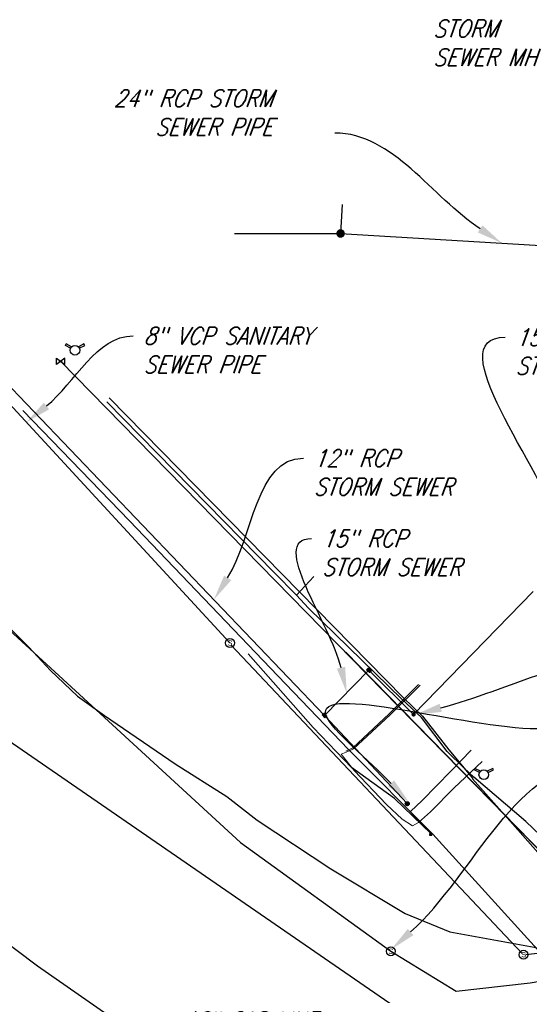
# Model space of a CAD drawing. Extents: x 1590644 to 1645661, y 573566 to 576593.
# Tile 13 of 18: x 1609717 to 1610013, y 575991 to 576563. Entities that reach past the tile are written whole.
import ezdxf
from ezdxf import colors
from ezdxf.entities.mleader import LeaderData, LeaderLine
from ezdxf.enums import TextEntityAlignment as Align
from ezdxf.lldxf.tags import DXFTag
from ezdxf.math import Vec2, Vec3

# ---------------------------------------------------------------- set-up
doc = ezdxf.new("R2010")
doc.units = 0
doc.header["$MEASUREMENT"] = 0
for name, color, linetype in [('000ELECTRIC', 12, 'ELEC_LINE_UE'), ('C-ANNO-LABL', 15, 'Continuous'), ('C-UTIL-STRM-SD-CB', 22, 'Continuous'), ('STM MH', 1, 'Continuous'), ('V-NODE-STORM-SYM', 7, 'Continuous'), ('V-NODE-TEL-SYM-COMM', 80, 'Continuous'), ('V-NODE-WATER-SYM', 23, 'Continuous')]:
    doc.layers.add(name, color=color, linetype=linetype)
for name, color, linetype, true_color in [('1-GIS-SMVCONDTG- STORM PIPES', 7, 'STORM EX', 0x007f3f), ('1-GIS-SMVSTRUCG-STORM MH', 7, 'Continuous', 0x007f3f), ('1-GIS-SWNETG-SEWER PIPES', 7, 'SAN EX', 0x7f5f3f), ('1-GIS-SWNETMHG-SEWER MH', 7, 'Continuous', 0x7f5f3f), ('ABANDON PIPE', 7, 'SAN EX', 0x7f5f3f), ('C-UTIL-0 GAS-PLAN-N', 7, 'GAS EX', 0xcbad15), ('STM STRUCT', 7, 'STORM_LINE', 0x007f3f), ('V-COMM-CATV', 7, 'CTV', 0x994c00), ('V-COMM-UT', 7, 'TELEPHONE', 0xffbf7f), ('V-POWR-OVHD', 7, 'ELEC OHE', 0xcc0000), ('V-POWR-UNDR', 7, 'ELEC_LINE_UE', 0xcc0000), ('V-WATR-LEGEND', 7, 'WATER', 0x6699cc), ('V-WATR-VALV', 7, 'Continuous', 0x004c99), ('WATER MAIN', 7, 'WATER_LINE', 0x6699cc)]:
    doc.layers.add(name, color=color, linetype=linetype, true_color=true_color)
doc.styles.add('Arial', font='arial.ttf', dxfattribs={"height": 1})
doc.styles.add('CI-EX', font='romans.shx', dxfattribs={"width": 0.85, "oblique": 20, "height": 0.1})
doc.styles.add('RomanS', font='romans.shx', dxfattribs={"height": 1})
doc.styles.get("Standard").update_dxf_attribs({"font": 'arial.ttf'})
doc.linetypes.add('CTV', pattern='A,1,-0.12,["CTV",Standard,S=0.06,R=0,X=-0.06,Y=-0.03],-0.15', length=1.27)
doc.linetypes.add('ELEC OHE', pattern='A,1,-0.12,["OHE",Standard,S=0.06,R=0,X=-0.06,Y=-0.03],-0.15', length=1.27)
doc.linetypes.add('ELEC_LINE_UE', pattern='A,0.5,-0.2,["UE",Standard,S=0.075,R=0,X=-0.1,Y=-0.05],-0.25', length=0.95)
tags = doc.linetypes.add('GAS EX', pattern='A,0.13,-0.075,0.13,-0.075,0.13,-0.075,0.13,-0.075,["EX G",RomanS,S=0.08,R=0,X=0,Y=-0.04],-0.3625', length=1.1825).pattern_tags.tags
tags[18] = DXFTag(74, 10)
tags = doc.linetypes.add('SAN EX', pattern='A,0.13,-0.075,0.13,-0.075,0.13,-0.075,0.13,-0.0475,["EX SS",RomanS,S=0.08,R=0,X=0,Y=-0.04],-0.425', length=1.2175).pattern_tags.tags
tags[18] = DXFTag(74, 10)
tags = doc.linetypes.add('STORM EX', pattern='A,0.13,-0.075,0.13,-0.075,0.13,-0.075,0.13,-0.0475,["EX SD",RomanS,S=0.08,R=0,X=0,Y=-0.04],-0.425', length=1.2175).pattern_tags.tags
tags[18] = DXFTag(74, 10)
doc.linetypes.add('STORM_LINE', pattern='A,0.5,-0.2,["SS",Standard,S=0.1,R=0,X=-0.1,Y=-0.05],-0.25', length=0.95)
doc.linetypes.add('TELEPHONE', pattern='A,1,-0.1,["T",Standard,S=0.06,R=0,X=-0.05,Y=-0.03],-0.05', length=1.15)
tags = doc.linetypes.add('WATER', pattern='A,0.8,-0.05,["W",Arial,S=0.1,R=0,X=0,Y=-0.05],-0.18', length=1.03).pattern_tags.tags
tags[6] = DXFTag(74, 10)
tags = doc.linetypes.add('WATER EX', pattern='A,0.13,-0.075,0.13,-0.075,0.13,-0.075,0.13,-0.035,["EX W",RomanS,S=0.08,R=0,X=0,Y=-0.04],-0.3625', length=1.1425).pattern_tags.tags
tags[18] = DXFTag(74, 10)
doc.linetypes.add('WATER_LINE', pattern='A,12.7,-5.08,["W",Standard,S=2.54,R=0,X=-2.54,Y=-1.27],-6.35', length=24.13)

# ---------------------------------------------------------------- blocks, each defined once
blk = doc.blocks.new('SSMH')
blk.add_circle((0, 0), 0.0636)
blk.add_text('S', height=0.0763).set_placement((0, -0.038), align=Align.CENTER)
blk = doc.blocks.new('STMH-N')
at = {"layer": '1-GIS-SWNETMHG-SEWER MH'}
h = blk.add_hatch(color=256, dxfattribs=at)
h.dxf.hatch_style = 1
edge = h.paths.add_edge_path()
edge.add_arc((0, 0), 0.5, 0, 360)
blk = doc.blocks.new('TEL')
for p, q in [((-0.06, 0.06), (0.06, 0.06)), ((-0.06, -0.06), (-0.06, 0.06)), ((0.06, -0.06), (0.06, 0.06)), ((0.06, -0.06), (-0.06, -0.06))]:
    blk.add_line(p, q)
blk.add_text('T', height=0.09).set_placement((0, 0), align=Align.MIDDLE)
blk = doc.blocks.new('*X183')
for p, q in [((12.49, 9.84), (12.49, 9.9)), ((12.5, 9.84), (12.5, 9.9)), ((12.51, 9.84), (12.51, 9.9)), ((12.52, 9.84), (12.52, 9.9)), ((12.53, 9.84), (12.53, 9.9)), ((12.54, 9.84), (12.54, 9.9)), ((12.55, 9.84), (12.55, 9.9)), ((12.56, 9.84), (12.56, 9.9)), ((12.56, 9.84), (12.56, 9.9)), ((12.57, 9.84), (12.57, 9.9)), ((12.58, 9.84), (12.58, 9.9)), ((12.59, 9.84), (12.59, 9.9)), ((12.6, 9.84), (12.6, 9.9)), ((12.61, 9.84), (12.61, 9.9)), ((12.62, 9.84), (12.62, 9.9)), ((12.63, 9.84), (12.63, 9.9)), ((12.63, 9.84), (12.63, 9.9)), ((12.64, 9.84), (12.64, 9.9))]:
    blk.add_line(p, q)
blk = doc.blocks.new('x-cb')
blk.add_line((-0.08, -0.07), (0.08, -0.07))
at = {"layer": 'C-UTIL-STRM-SD-CB'}
for p, q in [((-0.08, 0.03), (-0.08, -0.07)), ((0.08, 0.03), (-0.08, 0.03)), ((-0.08, 0), (0.08, 0)), ((0.08, -0.07), (0.08, 0.03))]:
    blk.add_line(p, q, dxfattribs=at)
blk.add_blockref('*X183', (-12.57, -9.9), dxfattribs=at)
blk = doc.blocks.new('X-hyd')
for p, q in [((-0.57, 1.1), (-0.47, 1.31)), ((0.2, 0.71), (-0.57, 1.1)), ((0.34, 0.9), (-0.47, 1.31)), ((2.13, 1.31), (1.32, 0.9)), ((1.46, 0.71), (2.24, 1.1)), ((2.24, 1.1), (2.13, 1.31))]:
    blk.add_line(p, q)
blk.add_circle((0.83, 0.4), 0.703)
blk = doc.blocks.new('X-gv')
for p, q in [((-0.06, -0.046), (-0.06, 0.046)), ((-0.06, 0.046), (0.06, -0.046)), ((0.06, 0.046), (-0.06, -0.046)), ((0.06, -0.046), (0.06, 0.046))]:
    blk.add_line(p, q)

msp = doc.modelspace()

# ---------------------------------------------------------------- hatches: boundary and pattern name
at = {"layer": 'STM MH'}
h = msp.add_hatch(color=256, dxfattribs=at)
h.dxf.hatch_style = 1
h.paths.add_polyline_path([(1609944.85, 576159.59, 1), (1609947.39, 576159.59, 1)])

# ---------------------------------------------------------------- linework, layer by layer
at = {"layer": '000ELECTRIC'}
for p, q in [((1609887.71, 576152.05), (1609849.89, 576194.83)), ((1609909.96, 576128.79), (1609887.71, 576152.05)), ((1609935.07, 576110.68), (1609909.96, 576128.79)), ((1609956.37, 576090.2), (1609935.07, 576110.68))]:
    msp.add_line(p, q, dxfattribs=at)
at = {"layer": '1-GIS-SMVCONDTG- STORM PIPES'}
for p, q in [((1609904.49, 576455.97), (1609903.66, 576439.18)), ((1609841.93, 576439.25), (1609903.66, 576439.18)), ((1609903.66, 576439.18), (1610109.75, 576426.89)), ((1609683.18, 576379.65), (1609894.36, 576158.96)), ((1609946.14, 576159.55), (1610015.59, 576231.04)), ((1609894.36, 576158.96), (1609920.09, 576185.24)), ((1609920.09, 576185.24), (1609946.14, 576159.55)), ((1609942.38, 576107.76), (1609894.36, 576158.96))]:
    msp.add_line(p, q, dxfattribs=at)
at = {"layer": '1-GIS-SMVCONDTG- STORM PIPES', "flags": 128}
msp.add_lwpolyline([(1609355.03, 576309.13), (1609540.53, 576154.12), (1609727.35, 576013.35), (1610011.72, 575815.38)], dxfattribs=at)
at = {"layer": '1-GIS-SWNETG-SEWER PIPES'}
for p, q in [((1609839.34, 576201.11), (1609671.43, 576383.15)), ((1610009.23, 576020.62), (1609839.94, 576199.77)), ((1610073.9, 576027.71), (1610011.3, 576019.73))]:
    msp.add_line(p, q, dxfattribs=at)
at = {"layer": '1-GIS-SWNETG-SEWER PIPES', "flags": 128}
for points in [[(1609562, 576345.35), (1609845.49, 576085.21), (1609932.91, 576021.86)], [(1609932.91, 576021.86), (1609970.92, 575998.67), (1610013.98, 576003.53), (1610066.41, 576012.55), (1610198.53, 575879.38)]]:
    msp.add_lwpolyline(points, dxfattribs=at)
at = {"layer": 'ABANDON PIPE'}
msp.add_line((1609611.19, 576212.79), (1610113.78, 575866.82), dxfattribs=at)
at = {"layer": 'C-UTIL-0 GAS-PLAN-N', "flags": 128}
for points in [[(1609769, 576343.63), (1609940.13, 576169.42), (1609951.23, 576158.5), (1609966.58, 576138.95), (1609980.41, 576122.52), (1609980.4, 576122.23), (1610006.75, 576092.54), (1610040.35, 576054.55), (1610071.02, 576018.49), (1610088.84, 575996.95), (1610126.56, 575954.24), (1610148.47, 575927.3), (1610167.22, 575905.38), (1610219.12, 575933.94)], [(1609877.95, 576228.98), (1609888.14, 576239.84)]]:
    msp.add_lwpolyline(points, dxfattribs=at)
at = {"layer": 'STM STRUCT', "ltscale": 10}
for p, q in [((1609918.77, 576185.59), (1609919.86, 576186.69)), ((1609920.46, 576183.91), (1609918.77, 576185.59)), ((1609918.79, 576185.57), (1609919.52, 576186.31)), ((1609918.88, 576185.47), (1609919.62, 576186.21)), ((1609918.98, 576185.38), (1609919.72, 576186.12)), ((1609919.82, 576186.02), (1609919.08, 576185.28)), ((1609919.18, 576185.18), (1609919.91, 576185.92)), ((1609920.01, 576185.83), (1609919.27, 576185.08)), ((1609919.37, 576184.99), (1609920.11, 576185.73)), ((1609919.47, 576184.89), (1609920.21, 576185.63)), ((1609919.51, 576186.33), (1609921.19, 576184.65)), ((1609919.57, 576184.79), (1609920.3, 576185.54)), ((1609919.66, 576184.7), (1609919.57, 576184.79)), ((1609920.4, 576185.44), (1609919.66, 576184.7)), ((1609919.76, 576184.6), (1609920.5, 576185.34)), ((1609919.86, 576184.5), (1609919.76, 576184.6)), ((1609919.86, 576186.69), (1609921.55, 576185.01)), ((1609920.6, 576185.24), (1609919.86, 576184.5)), ((1609919.96, 576184.41), (1609920.69, 576185.15)), ((1609920.05, 576184.31), (1609919.96, 576184.41)), ((1609920.79, 576185.05), (1609920.05, 576184.31)), ((1609920.15, 576184.21), (1609920.89, 576184.95)), ((1609920.99, 576184.86), (1609920.25, 576184.12)), ((1609921.08, 576184.76), (1609920.35, 576184.02)), ((1609920.5, 576185.34), (1609920.4, 576185.44)), ((1609921.18, 576184.66), (1609920.44, 576183.92)), ((1609921.55, 576185.01), (1609920.46, 576183.91)), ((1609920.69, 576185.15), (1609920.6, 576185.24)), ((1609920.89, 576184.95), (1609920.79, 576185.05)), ((1609920.25, 576184.12), (1609920.15, 576184.21)), ((1609892.95, 576159.37), (1609894.12, 576160.39)), ((1609894.53, 576157.58), (1609892.95, 576159.37)), ((1609894.91, 576157.91), (1609893.33, 576159.7)), ((1609893.35, 576159.68), (1609894.13, 576160.38)), ((1609893.44, 576159.58), (1609894.22, 576160.27)), ((1609893.53, 576159.48), (1609894.31, 576160.17)), ((1609894.4, 576160.07), (1609893.62, 576159.38)), ((1609893.62, 576159.38), (1609893.71, 576159.27)), ((1609893.71, 576159.27), (1609894.49, 576159.96)), ((1609894.59, 576159.86), (1609893.8, 576159.17)), ((1609893.8, 576159.17), (1609893.89, 576159.07)), ((1609893.89, 576159.07), (1609894.68, 576159.76)), ((1609894.77, 576159.65), (1609893.98, 576158.96)), ((1609893.98, 576158.96), (1609894.07, 576158.86)), ((1609894.07, 576158.86), (1609894.86, 576159.55)), ((1609894.12, 576160.39), (1609895.69, 576158.6)), ((1609894.95, 576159.45), (1609894.16, 576158.76)), ((1609895.04, 576159.34), (1609894.25, 576158.65)), ((1609894.31, 576160.17), (1609894.4, 576160.07)), ((1609895.13, 576159.24), (1609894.35, 576158.55)), ((1609894.44, 576158.45), (1609895.22, 576159.14)), ((1609894.49, 576159.96), (1609894.59, 576159.86)), ((1609895.31, 576159.04), (1609894.53, 576158.34)), ((1609895.69, 576158.6), (1609894.53, 576157.58)), ((1609894.62, 576158.24), (1609895.4, 576158.93)), ((1609894.68, 576159.76), (1609894.77, 576159.65)), ((1609895.49, 576158.83), (1609894.71, 576158.14)), ((1609895.58, 576158.73), (1609894.8, 576158.04)), ((1609894.86, 576159.55), (1609894.95, 576159.45)), ((1609895.67, 576158.62), (1609894.89, 576157.93)), ((1609941.26, 576107.73), (1609942.42, 576108.86)), ((1609941.31, 576107.35), (1609942.76, 576108.8)), ((1609941.44, 576107.07), (1609943.04, 576108.67)), ((1609941.63, 576106.84), (1609943.26, 576108.48)), ((1609941.84, 576106.68), (1609943.43, 576108.26)), ((1609942.16, 576106.56), (1609943.55, 576107.95)), ((1609942.55, 576106.53), (1609943.57, 576107.56))]:
    msp.add_line(p, q, dxfattribs=at)
msp.add_circle((1609942.42, 576107.69), 1.16, dxfattribs=at)
at = {"layer": 'V-COMM-CATV', "lineweight": 0, "flags": 128}
msp.add_lwpolyline([(1609948.9, 576176.93), (1609931.95, 576159.95), (1609910.81, 576140.15), (1609906.74, 576138.29)], dxfattribs=at)
at = {"layer": 'V-COMM-UT', "lineweight": 0, "flags": 128}
msp.add_lwpolyline([(1609979.67, 576138.72), (1609967.68, 576126.53), (1609951.02, 576109.5), (1609944.28, 576103.22), (1609947.62, 576098.65), (1609955.36, 576091.15), (1609956.09, 576089.73)], dxfattribs=at)
at = {"layer": 'V-POWR-UNDR', "lineweight": 0, "ltscale": 0.5, "flags": 128}
msp.add_lwpolyline([(1609949.98, 576176.66), (1609932.51, 576159.4), (1609911.1, 576139.54), (1609907.95, 576137.99), (1609904, 576136.53), (1609911.57, 576126.97), (1609930.3, 576107.12), (1609939.39, 576098.61), (1609945.51, 576094.9), (1609948.96, 576096.72), (1609956.02, 576102.97), (1609969.64, 576116.86), (1609985.97, 576132.25)], dxfattribs=at)
at = {"layer": 'V-POWR-UNDR', "linetype": 'ELEC_LINE_UE', "lineweight": -3, "ltscale": 0.5}
msp.add_polyline3d([(1609956.38, 576090.2, 19.29), (1609935.06, 576110.68, 18.2), (1609909.97, 576128.8, 18.04), (1609887.7, 576152.04, 17.98), (1609849.89, 576194.83, 18.36)], dxfattribs=at)
at = {"layer": 'WATER MAIN', "linetype": 'WATER EX', "flags": 128}
msp.add_lwpolyline([(1609906.49, 576195.9), (1610139.06, 575958.07), (1610231.39, 576010.79), (1610272.92, 576030.94), (1610337.68, 576054.95), (1610433.73, 576085.73), (1610451.46, 576035.33), (1610443.76, 576032.61), (1610517.15, 575750.68), (1610543.63, 575736.59)], dxfattribs=at)

# ---------------------------------------------------------------- block references
at = {"layer": '1-GIS-SMVSTRUCG-STORM MH', "xscale": 5, "yscale": 5, "zscale": 5}
msp.add_blockref('STMH-N', (1609903.66, 576439.18), dxfattribs=at)
at = {"layer": '1-GIS-SWNETG-SEWER PIPES', "xscale": 40, "yscale": 40, "zscale": 40}
for p in [(1609932.91, 576021.86), (1610010.07, 576019.91)]:
    msp.add_blockref('SSMH', p, dxfattribs=at)
at = {"layer": '1-GIS-SWNETMHG-SEWER MH', "xscale": 40, "yscale": 40, "zscale": 40}
msp.add_blockref('SSMH', (1609839.34, 576201.11), dxfattribs=at)
at = {"layer": 'V-NODE-STORM-SYM', "xscale": 1.012628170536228, "yscale": 1.012628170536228, "zscale": 1.012628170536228}
msp.add_blockref('x-cb', (1609942.36, 576107.72, 18.17), dxfattribs=at)
at = {"layer": 'V-NODE-TEL-SYM-COMM', "xscale": 10, "yscale": 10}
msp.add_blockref('TEL', (1609956.09, 576089.73), dxfattribs=at)
at = {"layer": 'V-NODE-WATER-SYM'}
for name, p, xscale, yscale, zscale in [('X-hyd', (1609745.87, 576369.72), 4, 4, 4), ('X-gv', (1609740.86, 576364.93), 10, 10, 10), ('X-hyd', (1609983.63, 576122.94), 4, 4, 4)]:
    msp.add_blockref(name, p, dxfattribs=dict(at, xscale=xscale, yscale=yscale, zscale=zscale))
at = {"layer": 'V-WATR-VALV', "xscale": 40, "yscale": 40}
msp.add_blockref('X-gv', (1609740.86, 576364.93), dxfattribs=at)

# ---------------------------------------------------------------- leaders
at = {"layer": 'C-ANNO-LABL'}
ml = msp.add_multileader_mtext('Standard', dxfattribs=at)
ml.set_content('STORM\\PSEWER MH', color=256, style='CI-EX')
ml.set_leader_properties()
ml.build(insert=Vec2(0, 0))
ml.multileader.update_dxf_attribs({"leader_type": 2, "text_right_attachment_type": 3, "dogleg_length": 0.36, "arrow_head_size": 15, "scale": 100})
ctx = ml.context
ctx.base_point, ctx.scale, ctx.char_height, ctx.arrow_head_size, ctx.landing_gap_size, ctx.plane_origin = Vec3(1609951.5, 576558.3), 100, 10, 15, 6, Vec3(1609980.03, 576810.25)
ctx.right_attachment = 3
notes = []
notes.append((ctx, [(1, (1, 1, 0), (1610086.66, 576540.33), (-1, 0), 36, [(1, [(1610108.3, 576428.76)], 0, [])])]))
ctx.mtext.insert, ctx.mtext.flow_direction = Vec3(1609957.5, 576563.3), 5
ml = msp.add_multileader_mtext('Standard', dxfattribs=at)
ml.set_content('24" RCP STORM\\PSEWER PIPE', color=256, style='CI-EX')
ml.set_leader_properties()
ml.build(insert=Vec2(0, 0))
ml.multileader.update_dxf_attribs({"leader_type": 2, "text_right_attachment_type": 3, "dogleg_length": 0.36, "arrow_head_size": 15, "scale": 100})
ctx = ml.context
ctx.base_point, ctx.scale, ctx.char_height, ctx.arrow_head_size, ctx.landing_gap_size, ctx.plane_origin = Vec3(1609751.38, 576517.76), 100, 10, 15, 6, Vec3(1609869.46, 576750.75)
ctx.right_attachment, ctx.text_align_type = 3, 2
notes.append((ctx, [(1, (1, 1, 0), (1609936.34, 576497.59), (-1, 0), 36, [(0, [(1609997.36, 576433.6)], 0, [])])]))
ctx.mtext.insert, ctx.mtext.alignment, ctx.mtext.flow_direction = Vec3(1609864.24, 576522.76), 3, 5
ml = msp.add_multileader_mtext('Standard', dxfattribs=at)
ml.set_content('8" VCP SANITARY\\PSEWER PIPE', color=256, style='CI-EX')
ml.set_leader_properties()
ml.build(insert=Vec2(0, 0))
ml.multileader.update_dxf_attribs({"leader_type": 2, "text_right_attachment_type": 3, "dogleg_length": 0.36, "arrow_head_size": 15, "scale": 100})
ctx = ml.context
ctx.base_point, ctx.scale, ctx.char_height, ctx.arrow_head_size, ctx.landing_gap_size, ctx.plane_origin = Vec3(1609783.04, 576379.66), 100, 10, 15, 6, Vec3(1609635.82, 576290.92)
ctx.right_attachment = 3
notes.append((ctx, [(0, (1, 1, 0), (1609747.04, 576379.66), (1, 0), 36, [(0, [(1609720.95, 576329.46)], 0, [])])]))
ctx.mtext.insert, ctx.mtext.flow_direction = Vec3(1609789.04, 576384.66), 5
ml = msp.add_multileader_mtext('Standard', dxfattribs=at)
ml.set_content('15" RCP\\PSTORM SEWER', color=256, style='CI-EX')
ml.set_leader_properties()
ml.build(insert=Vec2(0, 0))
ml.multileader.update_dxf_attribs({"leader_type": 2, "text_right_attachment_type": 3, "dogleg_length": 0.36, "arrow_head_size": 15, "scale": 100})
ctx = ml.context
ctx.base_point, ctx.scale, ctx.char_height, ctx.arrow_head_size, ctx.landing_gap_size, ctx.plane_origin = Vec3(1609999.41, 576378.86), 100, 10, 15, 6, Vec3(1609980.99, 576360.9)
ctx.right_attachment = 3
notes.append((ctx, [(0, (1, 1, 0), (1609963.41, 576378.86), (1, 0), 36, [(0, [(1610036.38, 576250.69)], 0, [])])]))
ctx.mtext.insert, ctx.mtext.flow_direction = Vec3(1610005.41, 576383.86), 5
ml = msp.add_multileader_mtext('Standard', dxfattribs=at)
ml.set_content('12" RCP\\PSTORM SEWER', color=256, style='CI-EX')
ml.set_leader_properties()
ml.build(insert=Vec2(0, 0))
ml.multileader.update_dxf_attribs({"leader_type": 2, "text_right_attachment_type": 3, "dogleg_length": 0.36, "arrow_head_size": 15, "scale": 100})
ctx = ml.context
ctx.base_point, ctx.scale, ctx.char_height, ctx.arrow_head_size, ctx.landing_gap_size, ctx.plane_origin = Vec3(1609882, 576308.58), 100, 10, 15, 6, Vec3(1609871.15, 576328.79)
ctx.right_attachment = 3
notes.append((ctx, [(0, (1, 1, 0), (1609846, 576308.58), (1, 0), 36, [(0, [(1609829.96, 576226.26)], 0, [])])]))
ctx.mtext.insert, ctx.mtext.flow_direction = Vec3(1609888, 576313.58), 5
ml = msp.add_multileader_mtext('Standard', dxfattribs=at)
ml.set_content('15" RCP\\PSTORM SEWER', color=256, style='CI-EX')
ml.set_leader_properties()
ml.build(insert=Vec2(0, 0))
ml.multileader.update_dxf_attribs({"leader_type": 2, "text_right_attachment_type": 3, "dogleg_length": 0.36, "arrow_head_size": 15, "scale": 100})
ctx = ml.context
ctx.base_point, ctx.scale, ctx.char_height, ctx.arrow_head_size, ctx.landing_gap_size, ctx.plane_origin = Vec3(1609886.81, 576261.9), 100, 10, 15, 6, Vec3(1609921.25, 576290.21)
ctx.right_attachment = 3
notes.append((ctx, [(0, (1, 1, 0), (1609850.81, 576261.9), (1, 0), 36, [(0, [(1609907.23, 576172.1)], 0, [])])]))
ctx.mtext.insert, ctx.mtext.flow_direction = Vec3(1609892.81, 576266.9), 5
ml = msp.add_multileader_mtext('Standard', dxfattribs=at)
ml.set_content('STORM\\PSEWER MH', color=256, style='CI-EX')
ml.set_leader_properties()
ml.build(insert=Vec2(0, 0))
ml.multileader.update_dxf_attribs({"leader_type": 2, "text_right_attachment_type": 3, "dogleg_length": 0.36, "arrow_head_size": 15, "scale": 100})
ctx = ml.context
ctx.base_point, ctx.scale, ctx.char_height, ctx.arrow_head_size, ctx.landing_gap_size, ctx.plane_origin = Vec3(1610082.3, 576195.68), 100, 10, 15, 6, Vec3(1610148.57, 576413.49)
ctx.right_attachment = 3
notes.append((ctx, [(0, (1, 1, 0), (1610046.3, 576195.68), (1, 0), 36, [(1, [(1609947.42, 576159.54)], 0, [])])]))
ctx.mtext.insert, ctx.mtext.flow_direction = Vec3(1610088.3, 576200.68), 5
ml = msp.add_multileader_mtext('Standard', dxfattribs=at)
ml.set_content('STORM INLET', color=256, style='CI-EX')
ml.set_leader_properties()
ml.build(insert=Vec2(0, 0))
ml.multileader.update_dxf_attribs({"leader_type": 2, "text_right_attachment_type": 3, "dogleg_length": 0.36, "arrow_head_size": 15, "scale": 100})
ctx = ml.context
ctx.base_point, ctx.scale, ctx.char_height, ctx.arrow_head_size, ctx.landing_gap_size, ctx.plane_origin = Vec3(1610017.83, 576151.39), 100, 10, 15, 6, Vec3(1610273.56, 576257.59)
ctx.right_attachment = 3
notes.append((ctx, [(0, (1, 1, 0), (1609981.83, 576151.39), (1, 0), 36, [(1, [(1609943.38, 576108.63), (1609895.29, 576159.04)], 0, [])])]))
ctx.mtext.insert, ctx.mtext.flow_direction = Vec3(1610023.83, 576156.39), 5
ml = msp.add_multileader_mtext('Standard', dxfattribs=at)
ml.set_content('SANITARY\\PSEWER MH', color=256, style='CI-EX')
ml.set_leader_properties()
ml.build(insert=Vec2(0, 0))
ml.multileader.update_dxf_attribs({"leader_type": 2, "text_right_attachment_type": 3, "dogleg_length": 0.36, "arrow_head_size": 15, "scale": 100})
ctx = ml.context
ctx.base_point, ctx.scale, ctx.char_height, ctx.arrow_head_size, ctx.landing_gap_size, ctx.plane_origin = Vec3(1610055.69, 576132.81), 100, 10, 15, 6, Vec3(1610114.57, 576310.45)
ctx.right_attachment = 3
notes.append((ctx, [(0, (1, 1, 0), (1610019.69, 576132.81), (1, 0), 36, [(1, [(1609933.23, 576023.09)], 0, [])])]))
ctx.mtext.insert, ctx.mtext.flow_direction = Vec3(1610061.69, 576137.81), 5
for ctx, leaders in notes:
    for number, flags, end, landing, length, lines in leaders:
        leader = LeaderData()
        leader.index, (leader.has_last_leader_line, leader.has_dogleg_vector, leader.attachment_direction) = number, flags
        leader.last_leader_point, leader.dogleg_vector, leader.dogleg_length = Vec3(end), Vec3(landing), length
        for number, points, colour, breaks in lines:
            line = LeaderLine()
            line.index, line.vertices, line.color, line.breaks = number, Vec3.list(points), colors.encode_raw_color(colour), breaks
            leader.lines.append(line)
        ctx.leaders.append(leader)

# ---------------------------------------------------------------- next in the draw order: leaders
ml = msp.add_multileader_mtext('Standard', dxfattribs=at)
ml.set_content('10" GAS LINE\\P(UNKNOWN MATERIAL)', color=256, style='CI-EX')
ml.set_leader_properties()
ml.build(insert=Vec2(0, 0))
ml.multileader.update_dxf_attribs({"leader_type": 2, "text_right_attachment_type": 3, "dogleg_length": 0.36, "arrow_head_size": 15, "scale": 100})
ctx = ml.context
ctx.base_point, ctx.scale, ctx.char_height, ctx.arrow_head_size, ctx.landing_gap_size, ctx.plane_origin = Vec3(1609805.89, 575980.09), 100, 10, 15, 6, Vec3(1609906.98, 576155.05)
ctx.right_attachment = 3
notes = []
notes.append((ctx, [(1, (1, 1, 0), (1610030.23, 575959.05), (-1, 0), 36, [(0, [(1610088.51, 575997.35)], 0, [])])]))
ctx.mtext.insert, ctx.mtext.width, ctx.mtext.flow_direction = Vec3(1609811.89, 575986.75), 195.3822, 5
ctx.mtext.has_bg_fill, ctx.mtext.bg_color, ctx.mtext.bg_scale_factor, ctx.mtext.bg_transparency, ctx.mtext.use_window_bg_color = 1, -1027028792, 1.5, 0, 1
for ctx, leaders in notes:
    for number, flags, end, landing, length, lines in leaders:
        leader = LeaderData()
        leader.index, (leader.has_last_leader_line, leader.has_dogleg_vector, leader.attachment_direction) = number, flags
        leader.last_leader_point, leader.dogleg_vector, leader.dogleg_length = Vec3(end), Vec3(landing), length
        for number, points, colour, breaks in lines:
            line = LeaderLine()
            line.index, line.vertices, line.color, line.breaks = number, Vec3.list(points), colors.encode_raw_color(colour), breaks
            leader.lines.append(line)
        ctx.leaders.append(leader)

# ---------------------------------------------------------------- next in the draw order: linework, layer by layer
at = {"layer": 'C-UTIL-0 GAS-PLAN-N', "flags": 128}
msp.add_lwpolyline([(1610113.84, 575992.04), (1610081.38, 576027.04), (1610041.53, 576068.52), (1610011.4, 576097.29), (1609981.05, 576123.19), (1609975.55, 576128.37), (1609965.63, 576138.09), (1609950.65, 576157.84), (1609939.19, 576168.49), (1609884.98, 576221.44), (1609877.95, 576228.98), (1609864.98, 576242.17), (1609767.65, 576341.32)], dxfattribs=at)
at = {"layer": 'V-POWR-OVHD', "flags": 128}
msp.add_lwpolyline([(1609718.96, 576336.18), (1609780.82, 576272.16), (1609867.17, 576182.02), (1609908.27, 576139.19), (1609957.38, 576090.05), (1610056, 575981.2), (1610068.48, 575894.17), (1610118.87, 575848.24), (1610155.88, 575846.34), (1610193.7, 575915.4), (1610243, 576010.25)], dxfattribs=at)
at = {"layer": 'V-WATR-LEGEND'}
msp.add_line((1609740.86, 576364.93), (1610139.06, 575958.07), dxfattribs=at)
at = {"layer": 'WATER MAIN', "linetype": 'WATER EX', "elevation": 31.48, "flags": 128}
msp.add_lwpolyline([(1609419.4, 576374.99), (1609435.02, 576370.43), (1609449, 576361.56), (1609482.8, 576350.41), (1609509.51, 576342.93), (1609537.06, 576333.06), (1609564.16, 576321.62), (1609602.1, 576305.15), (1609628.2, 576297.08), (1609653.1, 576272.43), (1609687.9, 576233.06), (1609722.3, 576198.76), (1609734.91, 576185.19), (1609750.72, 576170.29), (1609766.38, 576158.88), (1609807.53, 576130.79), (1609837.51, 576111.78), (1609855.05, 576098.1), (1609898.03, 576069.91), (1609941.14, 576043.82), (1609967.24, 576033.11), (1610018.31, 576023.89), (1610050.61, 575988.03), (1610072.98, 575965.93), (1610073.07, 575965.39), (1610143.35, 575890.95), (1610161.1, 575871.99), (1610195.65, 575852.66), (1610271.85, 575814.54), (1610306.14, 575797.5), (1610329.59, 575785.59), (1610380.49, 575757.42), (1610408.95, 575744.98), (1610532.9, 575689.37), (1610558.84, 575674.86), (1610588.29, 575669.11), (1610601.31, 575667.79), (1610604.64, 575667.96), (1610620.89, 575667.47), (1610656.66, 575674.77), (1610681.53, 575663.67), (1610750.7, 575629.12), (1610807.28, 575607.89), (1610858.41, 575587.33), (1610920.52, 575557.92), (1610971.32, 575532.37), (1610996.88, 575522.61), (1611012.01, 575515.17), (1611034.47, 575507.14), (1611392.53, 575352.64), (1611397.92, 575350.35), (1611439.43, 575331.07), (1611467.46, 575317.52), (1611482.55, 575308.49), (1611495.89, 575302.15), (1611524.99, 575287.46), (1611549.14, 575276.66), (1611578.79, 575266.3), (1611611.36, 575261.71), (1611645.23, 575255.96), (1611673.14, 575249.73), (1611692.4, 575248), (1611716.08, 575254.94)], dxfattribs=at)

doc.saveas('drawing.dxf')
